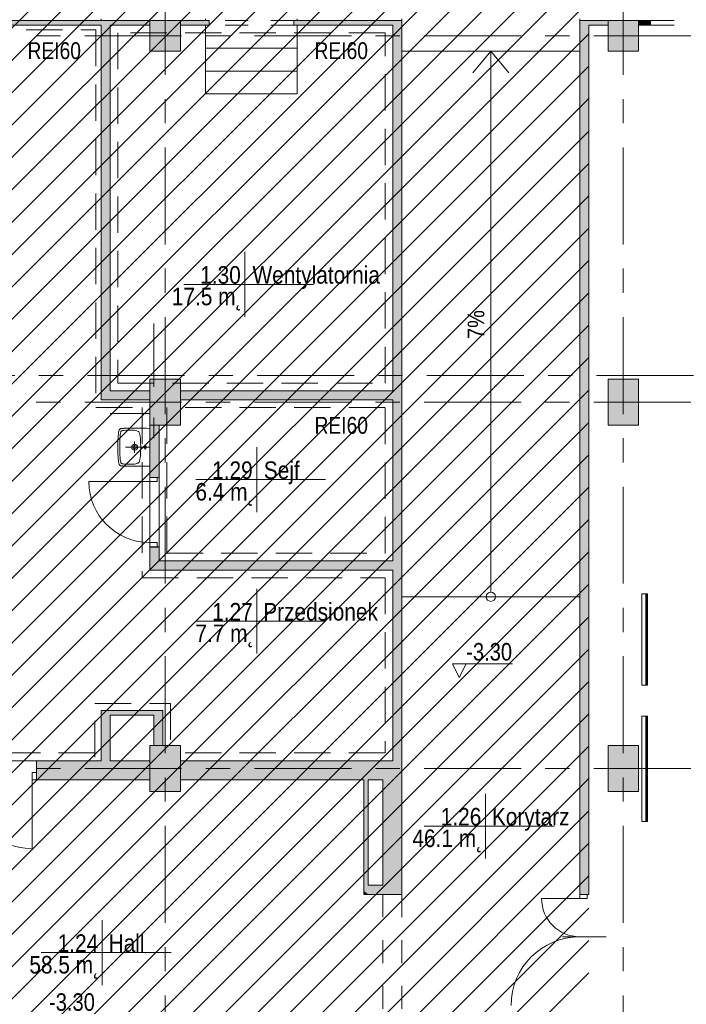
# Model space of a CAD drawing. Header units: centimetres. Extents: x -1737 to 3083, y -1 to 3760.
# Tile 21 of 36: x -203 to 670, y 1539 to 2830. Entities that reach past the tile are written whole.
import ezdxf

# ---------------------------------------------------------------- set-up
doc = ezdxf.new("R2010")
doc.units = ezdxf.units.CM
for name, pattern in [('Dash', [60, 30, -30]), ('Hidden', [71.4375, 47.625, -23.8125]), ('Oś', [222.25, 127, -31.75, 31.75, -31.75])]:
    doc.linetypes.add(name, pattern=pattern)
for name, color, linetype, lineweight in [('A-AREA-IDEN', 2, 'Continuous', 13), ('A-DETL', 90, 'Continuous', 9), ('A-DETL-GENF', 92, 'Continuous', 9), ('A-DETL-MEDM', 33, 'Continuous', 13), ('A-DETL-THIN', 151, 'Continuous', 9), ('A-DOOR', 31, 'Continuous', 13), ('A-DOOR-HDLN', 31, 'Continuous', 13), ('A-FLOR', 192, 'Continuous', 13), ('A-WALL', 113, 'Continuous', 13), ('A-WALL-FNSH', 113, 'Continuous', 13), ('G-ANNO-DIMS', 111, 'Continuous', 13), ('G-ANNO-TEXT', 231, 'Continuous', 13), ('P-SANR-FIXT', 6, 'Continuous', 13), ('S-COLS', 52, 'Continuous', 13), ('S-GRID', 1, 'Continuous', 13), ('S-STRS', 31, 'Continuous', 13)]:
    doc.layers.add(name, color=color, linetype=linetype, lineweight=lineweight)
doc.layers.add('A-WALL-PATT', color=111, linetype='Continuous', lineweight=13, plot=False)
doc.styles.add('Arial Narrow_2', font='ARIALN.TTF', dxfattribs={"height": 22})
doc.styles.add('Arial Narrow_4', font='ARIALN.TTF', dxfattribs={"height": 23})
doc.styles.add('Arial_7', font='arial.ttf', dxfattribs={"width": 0.85, "height": 23})
doc.styles.add('Arial_8', font='arial.ttf', dxfattribs={"width": 0.85, "height": 22})

msp = doc.modelspace()

# ---------------------------------------------------------------- hatches: boundary and pattern name
at = {"layer": 'S-COLS', "lineweight": 9}
for points in [[(-32.6, 2788.3), (7.4, 2788.3), (7.4, 2828.3), (-32.6, 2828.3)], [(588.9, 2788.3), (607.4, 2788.3), (607.4, 2828.3), (567.4, 2828.3), (567.4, 2788.3)], [(-32.6, 2298.3), (7.4, 2298.3), (7.4, 2358.3), (-32.6, 2358.3), (-32.6, 2334.5)], [(567.4, 2298.3), (607.4, 2298.3), (607.4, 2358.3), (567.4, 2358.3), (567.4, 2357.3)], [(567.4, 1818.3), (607.4, 1818.3), (607.4, 1878.3), (567.4, 1878.3), (567.4, 1877.3)]]:
    msp.add_hatch(color=251, dxfattribs=at).paths.add_polyline_path(points, flags=0)

# ---------------------------------------------------------------- linework, layer by layer
at = {"layer": 'A-AREA-IDEN', "color": 251, "lineweight": 9}
for p, q in [((91.7, 2525.2), (91.7, 2482.7)), ((101.5, 2482.7), (11.7, 2482.7)), ((11.7, 2482.7), (181.7, 2482.7)), ((91.7, 2482.7), (91.7, 2440.2)), ((107.5, 2269.3), (107.5, 2226.8)), ((117.2, 2226.8), (27.5, 2226.8)), ((27.5, 2226.8), (197.5, 2226.8)), ((107.5, 2226.8), (107.5, 2184.3)), ((107.5, 2083.8), (107.5, 2041.3)), ((117.2, 2041.3), (27.5, 2041.3)), ((27.5, 2041.3), (197.5, 2041.3)), ((107.5, 2041.3), (107.5, 1998.8)), ((406.8, 1815.2), (406.8, 1772.7)), ((416.6, 1772.7), (326.8, 1772.7)), ((326.8, 1772.7), (496.8, 1772.7)), ((406.8, 1772.7), (406.8, 1730.2)), ((-94.9, 1649.5), (-94.9, 1607)), ((-85.2, 1607), (-174.9, 1607)), ((-174.9, 1607), (-4.9, 1607)), ((-94.9, 1607), (-94.9, 1564.5))]:
    msp.add_line(p, q, dxfattribs=at)
at = {"layer": 'A-DETL', "color": 251, "linetype": 'Hidden', "lineweight": 9}
for p, q in [((-1194.6, 2816.3), (-103.2, 2816.3)), ((-103.2, 2816.3), (-103.2, 2321.3)), ((-74.6, 2812.3), (-74.6, 2353.3)), ((275.4, 2812.3), (-74.6, 2812.3)), ((275.4, 2353.3), (275.4, 2812.3)), ((-74.6, 2353.3), (275.4, 2353.3)), ((-103.2, 2321.3), (-42.6, 2321.3)), ((-42.6, 2321.3), (-42.6, 2098.3)), ((-10.6, 2321.3), (-10.6, 2130.3)), ((275.4, 2321.3), (-10.6, 2321.3)), ((275.4, 2130.3), (275.4, 2321.3)), ((-10.6, 2130.3), (275.4, 2130.3)), ((-42.6, 2098.3), (275.4, 2098.3)), ((275.4, 2098.3), (275.4, 1869)), ((-104.6, 1863.3), (-104.6, 1933.3)), ((-104.6, 1933.3), (-5.6, 1933.3)), ((-5.6, 1933.3), (-5.6, 1869)), ((-104.6, 1869), (-1194.6, 1869)), ((275.4, 1869), (-5.6, 1869))]:
    msp.add_line(p, q, dxfattribs=at)
at = {"layer": 'A-DETL-GENF', "color": 251, "linetype": 'Continuous', "lineweight": 9}
for p, q in [((-1173.9, 1858.3), (478.1, 3510.3)), ((-1131.5, 1858.3), (520.5, 3510.3)), ((-1089, 1858.3), (563, 3510.3)), ((-1046.6, 1858.3), (605.4, 3510.3)), ((-1004.2, 1858.3), (647.8, 3510.3)), ((-961.8, 1858.3), (690.2, 3510.3)), ((-919.3, 1858.3), (732.7, 3510.3)), ((-876.9, 1858.3), (775.1, 3510.3)), ((-834.5, 1858.3), (817.5, 3510.3)), ((-792.1, 1858.3), (859.9, 3510.3)), ((-749.6, 1858.3), (902.4, 3510.3)), ((-707.2, 1858.3), (944.8, 3510.3)), ((-664.8, 1858.3), (987.2, 3510.3)), ((-622.3, 1858.3), (1029.7, 3510.3)), ((-579.9, 1858.3), (1072.1, 3510.3)), ((-557.9, 1837.9), (1114.5, 3510.3)), ((-557.9, 1795.5), (1156.9, 3510.3)), ((-557.9, 1753.1), (542.4, 2853.3)), ((-557.9, 1710.7), (542.4, 2810.9)), ((-557.9, 1668.2), (542.4, 2768.5)), ((-557.9, 1625.8), (542.4, 2726.1)), ((-557.9, 1583.4), (542.4, 2683.6)), ((-557.9, 1541), (542.4, 2641.2)), ((-557.9, 1498.5), (542.4, 2598.8)), ((-557.9, 1456.1), (542.4, 2556.4)), ((-557.9, 1413.7), (542.4, 2513.9)), ((-1207.6, 721.5), (542.4, 2471.5)), ((-1207.6, 679.1), (542.4, 2429.1)), ((-1207.6, 636.7), (542.4, 2386.7)), ((-1207.6, 594.2), (542.4, 2344.2)), ((-1207.6, 551.8), (542.4, 2301.8)), ((-1207.6, 509.4), (542.4, 2259.4)), ((-1207.6, 466.9), (542.4, 2216.9)), ((-1207.6, 424.5), (542.4, 2174.5)), ((-1207.6, 382.1), (542.4, 2132.1)), ((-1166, 381.3), (542.4, 2089.7)), ((-1123.5, 381.3), (542.4, 2047.2)), ((-1081.1, 381.3), (542.4, 2004.8)), ((-1038.7, 381.3), (542.4, 1962.4)), ((-287.3, 1090.3), (542.4, 1920)), ((-244.8, 1090.3), (542.4, 1877.5)), ((-202.4, 1090.3), (542.4, 1835.1)), ((-160, 1090.3), (542.4, 1792.7)), ((-159.6, 1048.3), (542.4, 1750.3)), ((-159.6, 1005.8), (542.4, 1707.8)), ((-159.6, 963.4), (542.4, 1665.4)), ((-159.6, 921), (542.4, 1623)), ((-656.8, 381.3), (542.4, 1580.6))]:
    msp.add_line(p, q, dxfattribs=at)
at = {"layer": 'A-DETL-GENF', "color": 251, "lineweight": 9}
for p, q in [((-32.6, 2229.8), (-32.6, 2224.3)), ((-23.1, 2229.8), (-32.6, 2229.8)), ((-32.6, 2224.3), (-23.1, 2224.3)), ((-23.1, 2224.3), (-23.1, 2229.8)), ((-23.1, 2144.3), (-32.6, 2144.3)), ((-32.6, 2144.3), (-32.6, 2138.8)), ((-23.1, 2138.8), (-23.1, 2144.3)), ((-32.6, 2138.8), (-23.1, 2138.8)), ((-186.6, 1842.9), (-181.1, 1842.9)), ((-186.6, 1833.3), (-186.6, 1842.9)), ((-181.1, 1833.3), (-186.6, 1833.3)), ((-181.1, 1842.9), (-181.1, 1833.3)), ((530.4, 1677.8), (530.4, 1683.3)), ((530.4, 1683.3), (539.9, 1683.3)), ((539.9, 1677.8), (530.4, 1677.8)), ((539.9, 1683.3), (539.9, 1677.8))]:
    msp.add_line(p, q, dxfattribs=at)
at = {"layer": 'A-DETL-MEDM', "color": 251, "lineweight": 9}
for p, q in [((-32.6, 2224.3), (-32.6, 2229.8)), ((-32.6, 2229.8), (-23.1, 2229.8)), ((-23.1, 2224.3), (-32.6, 2224.3)), ((-23.1, 2229.8), (-23.1, 2224.3)), ((-23.1, 2144.3), (-32.6, 2144.3)), ((-32.6, 2144.3), (-32.6, 2138.8)), ((-23.1, 2138.8), (-23.1, 2144.3)), ((-32.6, 2138.8), (-23.1, 2138.8)), ((-186.6, 1842.9), (-186.6, 1833.3)), ((-181.1, 1842.9), (-186.6, 1842.9)), ((-186.6, 1833.3), (-181.1, 1833.3)), ((-181.1, 1833.3), (-181.1, 1842.9)), ((530.4, 1677.8), (530.4, 1683.3)), ((530.4, 1683.3), (539.9, 1683.3)), ((539.9, 1677.8), (530.4, 1677.8)), ((539.9, 1683.3), (539.9, 1677.8))]:
    msp.add_line(p, q, dxfattribs=at)
at = {"layer": 'A-DETL-THIN', "color": 251, "lineweight": 9}
for p, q in [((390.2, 2759.8), (413.9, 2788.3)), ((413.9, 2079.3), (413.9, 2788.3)), ((437.5, 2759.8), (413.9, 2788.3)), ((-27.6, 2348.3), (-27.6, 2431.3)), ((-84.6, 2343.3), (-32.6, 2343.3)), ((-32.6, 2313.3), (-84.6, 2313.3)), ((-27.6, 2281.3), (-27.6, 2308.3))]:
    msp.add_line(p, q, dxfattribs=at)
msp.add_circle((413.9, 2073.3), 6, dxfattribs=at)
at = {"layer": 'A-DOOR', "color": 251, "lineweight": 9}
for p, q in [((-32.6, 2224.3), (-112.6, 2224.3)), ((-186.6, 1833.3), (-186.6, 1743.3)), ((530.4, 1677.8), (480.4, 1677.8)), ((507.9, 1627.8), (542.4, 1627.8)), ((542.4, 1627.8), (564.9, 1627.8))]:
    msp.add_line(p, q, dxfattribs=at)
for centre, radius, start, end in [((-32.6, 2224.3), 80, 180, 270), ((-186.6, 1833.3), 90, 180, 270), ((530.4, 1677.8), 50, 180, 270), ((530.4, 1537.8), 90, 90, 180)]:
    msp.add_arc(centre, radius, start, end, dxfattribs=at)
at = {"layer": 'A-DOOR-HDLN', "color": 251, "linetype": 'Dash', "lineweight": 9}
for p, q in [((155.9, 2828.3), (44.9, 2828.3)), ((773.9, 2828.3), (622.9, 2828.3)), ((155.9, 2822.3), (44.9, 2822.3)), ((773.9, 2822.3), (622.9, 2822.3)), ((272.4, 1683.3), (272.4, 1532.3)), ((297.4, 1683.3), (297.4, 1532.3))]:
    msp.add_line(p, q, dxfattribs=at)
at = {"layer": 'A-FLOR', "color": 251, "lineweight": 9}
for p, q in [((-96.6, 2830.8), (-96.6, 2828.3)), ((40.4, 2830.8), (40.4, 2828.3)), ((160.4, 2828.3), (160.4, 2830.8)), ((297.4, 2830.8), (297.4, 2828.3)), ((530.4, 2828.3), (530.4, 2830.8)), ((40.4, 2822.3), (40.4, 2792.3)), ((160.4, 2792.3), (160.4, 2822.3)), ((40.4, 2792.3), (160.4, 2792.3)), ((297.4, 2788.3), (530.4, 2788.3)), ((530.4, 2073.3), (297.4, 2073.3)), ((-332.1, 1858.3), (-181.1, 1858.3))]:
    msp.add_line(p, q, dxfattribs=at)
at = {"layer": 'A-WALL', "color": 251, "lineweight": 9}
for p, q in [((-32.6, 2828.3), (-592.6, 2828.3)), ((44.9, 2828.3), (7.4, 2828.3)), ((44.9, 2822.3), (44.9, 2828.3)), ((297.4, 2828.3), (155.9, 2828.3)), ((155.9, 2828.3), (155.9, 2822.3)), ((297.4, 1683.3), (297.4, 2828.3)), ((567.4, 2828.3), (530.4, 2828.3)), ((530.4, 2828.3), (530.4, 1683.3)), ((622.9, 2828.3), (607.4, 2828.3)), ((622.9, 2822.3), (622.9, 2828.3)), ((-592.6, 2822.3), (-96.6, 2822.3)), ((-96.6, 2822.3), (-96.6, 2331.3)), ((-84.6, 2822.3), (-32.6, 2822.3)), ((-84.6, 2343.3), (-84.6, 2822.3)), ((7.4, 2822.3), (44.9, 2822.3)), ((155.9, 2822.3), (285.4, 2822.3)), ((285.4, 2822.3), (285.4, 2343.3)), ((542.4, 2822.3), (567.4, 2822.3)), ((542.4, 1683.3), (542.4, 2822.3)), ((607.4, 2822.3), (622.9, 2822.3)), ((-32.6, 2343.3), (-84.6, 2343.3)), ((285.4, 2343.3), (7.4, 2343.3)), ((-96.6, 2331.3), (-32.6, 2331.3)), ((7.4, 2331.3), (285.4, 2331.3)), ((285.4, 2331.3), (285.4, 2120.3)), ((-32.6, 2298.3), (-32.6, 2229.8)), ((-20.6, 2138.8), (-20.6, 2298.3)), ((-32.6, 2144.3), (-32.6, 2224.3)), ((-23.1, 2229.8), (-20.6, 2229.8)), ((-32.6, 2138.8), (-32.6, 2138.3)), ((-32.6, 2138.3), (-32.6, 2108.3)), ((-20.6, 2138.3), (-32.6, 2138.3)), ((-20.6, 2138.8), (-23.1, 2138.8)), ((-20.6, 2138.3), (-20.6, 2138.8)), ((-20.6, 2120.3), (-20.6, 2138.3)), ((285.4, 2120.3), (-20.6, 2120.3)), ((-32.6, 2108.3), (285.4, 2108.3)), ((285.4, 2108.3), (285.4, 1858.3)), ((616.8, 2077.3), (611.8, 2077.3)), ((611.8, 2077.3), (611.8, 1957.3)), ((616.8, 2077.3), (616.8, 1957.3)), ((618, 2077.3), (618, 1957.3)), ((611.8, 1957.3), (616.8, 1957.3)), ((-15.6, 1924.3), (-96.6, 1924.3)), ((-96.6, 1924.3), (-96.6, 1858.3)), ((-15.6, 1878.3), (-15.6, 1924.3)), ((-84.6, 1918.3), (-27.6, 1918.3)), ((-84.6, 1858.3), (-84.6, 1918.3)), ((-27.6, 1918.3), (-27.6, 1878.3)), ((616.8, 1916.7), (611.8, 1916.7)), ((611.8, 1916.7), (611.8, 1778.7)), ((616.8, 1916.7), (616.8, 1778.7)), ((618, 1916.7), (618, 1778.7)), ((-27.6, 1878.3), (-15.6, 1878.3)), ((-96.6, 1858.3), (-181.1, 1858.3)), ((-181.1, 1842.9), (-181.1, 1858.3)), ((-32.6, 1858.3), (-84.6, 1858.3)), ((-32.6, 1833.3), (-32.6, 1858.3)), ((285.4, 1858.3), (7.4, 1858.3)), ((7.4, 1858.3), (7.4, 1833.3)), ((-181.1, 1833.3), (-32.6, 1833.3)), ((7.4, 1833.3), (247.4, 1833.3)), ((247.4, 1833.3), (247.4, 1683.3)), ((253.4, 1833.3), (272.4, 1833.3)), ((253.4, 1695.3), (253.4, 1833.3)), ((272.4, 1833.3), (272.4, 1695.3)), ((611.8, 1778.7), (616.8, 1778.7)), ((272.4, 1695.3), (253.4, 1695.3)), ((247.4, 1683.3), (297.4, 1683.3)), ((539.9, 1683.3), (542.4, 1683.3))]:
    msp.add_line(p, q, dxfattribs=at)
at = {"layer": 'A-WALL-FNSH', "color": 251, "lineweight": 9}
for p, q in [((618, 2077.3), (616.8, 2077.3)), ((619.3, 2077.3), (618, 2077.3)), ((619.3, 1957.3), (619.3, 2077.3)), ((616.8, 1957.3), (618, 1957.3)), ((618, 1957.3), (619.3, 1957.3)), ((618, 1916.7), (616.8, 1916.7)), ((619.3, 1916.7), (618, 1916.7)), ((619.3, 1778.7), (619.3, 1916.7)), ((616.8, 1778.7), (618, 1778.7)), ((618, 1778.7), (619.3, 1778.7))]:
    msp.add_line(p, q, dxfattribs=at)
at = {"layer": 'A-WALL-PATT', "color": 251, "linetype": 'Continuous', "lineweight": 9, "extrusion": (0, 0, -1)}
for points in [[(92.7, 2822.3), (592.6, 2828.3), (592.6, 2822.3)], [(592.6, 2828.3), (92.7, 2822.3), (32.6, 2828.3)], [(32.6, 2828.3), (92.7, 2822.3), (84.6, 2822.3)], [(32.6, 2828.3), (84.6, 2822.3), (32.6, 2822.3)], [(-7.4, 2828.3), (-7.4, 2822.3), (-44.9, 2822.3)], [(-7.4, 2828.3), (-44.9, 2822.3), (-44.9, 2828.3)], [(-297.4, 2822.3), (-155.9, 2828.3), (-155.9, 2822.3)], [(-155.9, 2828.3), (-297.4, 2822.3), (-297.4, 2828.3)], [(-567.4, 2822.3), (-530.4, 2828.3), (-530.4, 2822.3)], [(-530.4, 2828.3), (-567.4, 2822.3), (-567.4, 2828.3)], [(-607.4, 2827.2), (-622.9, 2822.3), (-607.4, 2828.3)], [(-607.4, 2828.3), (-622.9, 2822.3), (-622.9, 2828.3)], [(-622.9, 2822.3), (-607.4, 2827.2), (-607.4, 2822.3)], [(96.6, 2627.5), (84.6, 2822.3), (96.6, 2822.3)], [(84.6, 2822.3), (96.6, 2627.5), (96.6, 2343.3)], [(84.6, 2822.3), (96.6, 2343.3), (84.6, 2343.3)], [(-285.4, 2822.3), (-285.4, 1833.3), (-297.4, 1833.3)], [(-285.4, 2822.3), (-297.4, 1833.3), (-297.4, 2822.3)], [(-539.9, 1683.3), (-530.4, 2822.3), (-530.4, 1683.3)], [(-530.4, 2822.3), (-539.9, 1683.3), (-542.4, 2822.3)], [(-542.4, 2822.3), (-539.9, 1683.3), (-542.4, 1683.3)], [(96.6, 2331.3), (32.6, 2343.3), (96.6, 2343.3)], [(32.6, 2343.3), (96.6, 2331.3), (32.6, 2331.3)], [(-7.4, 2331.3), (-285.4, 2343.3), (-7.4, 2343.3)], [(-285.4, 2343.3), (-7.4, 2331.3), (-285.4, 2331.3)], [(32.6, 2229.8), (20.6, 2298.3), (32.6, 2298.3)], [(20.6, 2298.3), (32.6, 2229.8), (23.1, 2229.8)], [(20.6, 2298.3), (23.1, 2229.8), (20.6, 2229.8)], [(32.6, 2120.3), (20.6, 2138.3), (32.6, 2138.3)], [(20.6, 2138.3), (32.6, 2120.3), (20.6, 2120.3)], [(32.6, 2108.3), (-2.4, 2120.3), (32.6, 2120.3)], [(-2.4, 2120.3), (32.6, 2108.3), (-2.4, 2108.3)], [(-2.4, 2108.3), (-285.4, 2120.3), (-2.4, 2120.3)], [(-285.4, 2120.3), (-2.4, 2108.3), (-285.4, 2108.3)], [(96.6, 1918.3), (15.6, 1924.3), (96.6, 1924.3)], [(15.6, 1924.3), (96.6, 1918.3), (15.6, 1918.3)], [(92.7, 1858.3), (96.6, 1918.3), (96.6, 1858.3)], [(96.6, 1918.3), (92.7, 1858.3), (84.6, 1918.3)], [(84.6, 1918.3), (92.7, 1858.3), (84.6, 1858.3)], [(27.6, 1878.3), (15.6, 1918.3), (27.6, 1918.3)], [(15.6, 1918.3), (27.6, 1878.3), (15.6, 1878.3)], [(181.1, 1833.3), (32.6, 1858.3), (181.1, 1858.3)], [(32.6, 1858.3), (181.1, 1833.3), (159.6, 1833.3)], [(32.6, 1858.3), (159.6, 1833.3), (32.6, 1833.3)], [(-7.4, 1833.3), (-285.4, 1858.3), (-7.4, 1858.3)], [(-285.4, 1858.3), (-7.4, 1833.3), (-285.4, 1833.3)], [(-247.4, 1688.1), (-253.4, 1833.3), (-247.4, 1833.3)], [(-253.4, 1833.3), (-247.4, 1688.1), (-253.4, 1683.3)], [(-272.4, 1688.1), (-297.4, 1683.3), (-297.4, 1833.3)], [(-297.4, 1833.3), (-272.4, 1833.3), (-272.4, 1688.1)], [(-253.4, 1683.3), (-272.4, 1695.3), (-253.4, 1695.3)], [(-272.4, 1695.3), (-253.4, 1683.3), (-272.4, 1683.3)], [(-253.4, 1683.3), (-247.4, 1688.1), (-247.4, 1683.3)], [(-297.4, 1683.3), (-272.4, 1688.1), (-272.4, 1683.3)]]:
    msp.add_solid(points, dxfattribs=at)
at = {"layer": 'A-WALL-PATT', "color": 251, "linetype": 'Continuous', "lineweight": 9}
for points in [[(7.4, 2822.3), (7.4, 2828.3), (7.4, 2823)], [(285.4, 1833.3), (285.4, 2822.3), (285.4, 1858.3)]]:
    msp.add_solid(points, dxfattribs=at)
at = {"layer": 'G-ANNO-DIMS', "color": 251, "lineweight": 9}
for p, q in [((372.5, 1967.6), (363.5, 1985.6)), ((363.5, 1985.6), (442.4, 1985.6)), ((372.5, 1967.6), (381.5, 1985.6))]:
    msp.add_line(p, q, dxfattribs=at)
at = {"layer": 'P-SANR-FIXT', "color": 251, "lineweight": 9}
for p, q in [((-74.1, 2284.1), (-74, 2285.1)), ((-74, 2285.1), (-74.1, 2284.1)), ((-74.1, 2283.1), (-74.1, 2284.1)), ((-74.1, 2284.1), (-74.1, 2283.1)), ((-74, 2285.1), (-73.9, 2286.1)), ((-73.9, 2286.1), (-74, 2285.1)), ((-73.9, 2286.1), (-73.8, 2286.9)), ((-73.8, 2286.9), (-73.9, 2286.1)), ((-73.8, 2286.9), (-73.7, 2287.8)), ((-73.7, 2287.8), (-73.8, 2286.9)), ((-73.7, 2287.8), (-73.5, 2288.6)), ((-73.5, 2288.6), (-73.7, 2287.8)), ((-73.5, 2288.6), (-73.4, 2289.3)), ((-73.4, 2289.3), (-73.5, 2288.6)), ((-73.4, 2289.3), (-73.3, 2290.1)), ((-73.3, 2290.1), (-73.4, 2289.3)), ((-73.3, 2290.1), (-73.1, 2290.8)), ((-73.1, 2290.8), (-73.3, 2290.1)), ((-73.1, 2290.8), (-72.9, 2291.5)), ((-72.9, 2291.5), (-73.1, 2290.8)), ((-72.9, 2291.5), (-72.7, 2292.1)), ((-72.7, 2292.1), (-72.9, 2291.5)), ((-72.7, 2292.1), (-72.5, 2292.6)), ((-72.5, 2292.6), (-72.7, 2292.1)), ((-72.5, 2292.6), (-72.1, 2293.1)), ((-72.1, 2293.1), (-72.5, 2292.6)), ((-72.1, 2293.1), (-71.6, 2293.4)), ((-71.6, 2293.4), (-72.1, 2293.1)), ((-71.6, 2293.4), (-71, 2293.6)), ((-71.6, 2283.2), (-71.4, 2285.5)), ((-71.4, 2285.5), (-71.1, 2287.7)), ((-71.1, 2287.7), (-70.8, 2288.8)), ((-71, 2293.6), (-70.5, 2293.7)), ((-70.8, 2288.8), (-70.7, 2289.4)), ((-70.7, 2289.4), (-70.5, 2289.9)), ((-70.5, 2293.7), (-70, 2293.9)), ((-70.5, 2289.9), (-70.2, 2290.4)), ((-70.2, 2290.4), (-70, 2290.6)), ((-70, 2293.9), (-69.4, 2293.9)), ((-70, 2290.6), (-69.7, 2290.7)), ((-69.7, 2290.7), (-69.2, 2290.9)), ((-69.4, 2293.9), (-68.8, 2294)), ((-69.2, 2290.9), (-68.7, 2291)), ((-68.8, 2294), (-68.2, 2294)), ((-68.7, 2291), (-67.6, 2291.2)), ((-68.2, 2294), (-67.6, 2294)), ((-67.6, 2294), (-66.9, 2294)), ((-67.6, 2291.2), (-66.4, 2291.4)), ((-66.9, 2294), (-66.2, 2294.1)), ((-66.4, 2291.4), (-64.2, 2291.5)), ((-66.2, 2294.1), (-65.5, 2294.1)), ((-65.5, 2294.1), (-64.8, 2294.1)), ((-64.8, 2294.1), (-64.1, 2294.1)), ((-64.2, 2291.5), (-61.9, 2291.6)), ((-64.1, 2294.1), (-63.3, 2294.2)), ((-63.3, 2294.2), (-62.5, 2294.2)), ((-62.5, 2294.2), (-61.7, 2294.2)), ((-61.9, 2291.6), (-59.7, 2291.7)), ((-61.7, 2294.2), (-60.5, 2294.2)), ((-60.5, 2294.2), (-59.9, 2294.3)), ((-59.9, 2294.3), (-59, 2294.3)), ((-59.7, 2291.7), (-55.2, 2291.6)), ((-59, 2294.3), (-58.1, 2294.3)), ((-58.1, 2294.3), (-57.1, 2294.3)), ((-57.1, 2294.3), (-56.1, 2294.3)), ((-56.1, 2294.3), (-54.4, 2294.3)), ((-55.2, 2291.6), (-54.5, 2291.6)), ((-54.5, 2291.6), (-54.2, 2291.5)), ((-54.4, 2294.3), (-52.8, 2294.3)), ((-54.2, 2291.5), (-53.8, 2291.5)), ((-53.8, 2291.5), (-52.9, 2291.5)), ((-52.9, 2291.5), (-51.2, 2291.2)), ((-52.8, 2294.3), (-48.9, 2294.3)), ((-51.2, 2291.2), (-49.5, 2290.7)), ((-49.5, 2290.7), (-48.7, 2290.4)), ((-48.9, 2294.3), (-46.6, 2294.3)), ((-48.7, 2290.4), (-47.9, 2290)), ((-47.9, 2290), (-47.5, 2289.8)), ((-47.5, 2289.8), (-47.2, 2289.4)), ((-47.2, 2289.4), (-46.8, 2288.7)), ((-46.8, 2288.7), (-46.4, 2287.9)), ((-46.6, 2294.3), (-44, 2294.3)), ((-46.4, 2287.9), (-46.2, 2287.1)), ((-46.2, 2287.1), (-45.8, 2285.4)), ((-45.8, 2285.4), (-45.5, 2283.7)), ((-44, 2294.3), (-40.9, 2294.2)), ((-40.9, 2294.2), (-37.2, 2294.1)), ((-37.2, 2294.1), (-32.6, 2294)), ((-74.6, 2275.1), (-74.5, 2276.7)), ((-74.5, 2276.7), (-74.6, 2275.1)), ((-74.6, 2273.4), (-74.6, 2275.1)), ((-74.6, 2275.1), (-74.6, 2273.4)), ((-74.6, 2271.5), (-74.6, 2273.4)), ((-74.6, 2273.4), (-74.6, 2271.5)), ((-74.6, 2267.2), (-74.6, 2271.5)), ((-74.6, 2271.5), (-74.6, 2267.2)), ((-74.5, 2278.2), (-74.4, 2279.5)), ((-74.4, 2279.5), (-74.5, 2278.2)), ((-74.5, 2276.7), (-74.5, 2278.2)), ((-74.5, 2278.2), (-74.5, 2276.7)), ((-74.4, 2279.5), (-74.3, 2280.8)), ((-74.3, 2280.8), (-74.4, 2279.5)), ((-74.3, 2282), (-74.1, 2283.1)), ((-74.1, 2283.1), (-74.3, 2282)), ((-74.3, 2280.8), (-74.3, 2282)), ((-74.3, 2282), (-74.3, 2280.8)), ((-72, 2272), (-71.9, 2274.2)), ((-72, 2270.8), (-72, 2272)), ((-71.9, 2274.2), (-71.8, 2278.7)), ((-71.8, 2278.7), (-71.6, 2283.2)), ((-52.6, 2276.8), (-52.6, 2261.8)), ((-45.5, 2283.7), (-45.1, 2280.2)), ((-45.1, 2280.2), (-44.8, 2276.7)), ((-44.8, 2276.7), (-44.7, 2273.2)), ((-44.7, 2273.2), (-44.6, 2271.5)), ((-44.6, 2271.5), (-44.6, 2267.2)), ((-38.6, 2272.5), (-38.6, 2266.3)), ((-74.6, 2265.3), (-74.6, 2267.2)), ((-74.6, 2267.2), (-74.6, 2265.3)), ((-74.6, 2263.5), (-74.6, 2265.3)), ((-74.6, 2265.3), (-74.6, 2263.5)), ((-74.5, 2261.9), (-74.6, 2263.5)), ((-74.6, 2263.5), (-74.5, 2261.9)), ((-74.5, 2260.5), (-74.5, 2261.9)), ((-74.5, 2261.9), (-74.5, 2260.5)), ((-74.4, 2259.1), (-74.5, 2260.5)), ((-74.5, 2260.5), (-74.4, 2259.1)), ((-74.3, 2257.9), (-74.4, 2259.1)), ((-74.4, 2259.1), (-74.3, 2257.9)), ((-72.1, 2269.3), (-72, 2270.1)), ((-72, 2268.5), (-72.1, 2269.3)), ((-72, 2270.1), (-72, 2270.8)), ((-72, 2267.9), (-72, 2268.5)), ((-72, 2266.7), (-72, 2267.9)), ((-71.9, 2264.4), (-72, 2266.7)), ((-71.8, 2259.9), (-71.9, 2264.4)), ((-71.6, 2255.4), (-71.8, 2259.9)), ((-32.6, 2269.3), (-64.6, 2269.3)), ((-45.1, 2258.5), (-45.5, 2255)), ((-44.8, 2262), (-45.1, 2258.5)), ((-44.7, 2265.5), (-44.8, 2262)), ((-44.6, 2267.2), (-44.7, 2265.5)), ((-74.3, 2256.7), (-74.3, 2257.9)), ((-74.3, 2257.9), (-74.3, 2256.7)), ((-74.1, 2255.6), (-74.3, 2256.7)), ((-74.3, 2256.7), (-74.1, 2255.6)), ((-74.1, 2254.5), (-74.1, 2255.6)), ((-74.1, 2255.6), (-74.1, 2254.5)), ((-74, 2253.6), (-74.1, 2254.5)), ((-74.1, 2254.5), (-74, 2253.6)), ((-73.9, 2252.6), (-74, 2253.6)), ((-74, 2253.6), (-73.9, 2252.6)), ((-73.8, 2251.7), (-73.9, 2252.6)), ((-73.9, 2252.6), (-73.8, 2251.7)), ((-73.7, 2250.9), (-73.8, 2251.7)), ((-73.8, 2251.7), (-73.7, 2250.9)), ((-73.5, 2250.1), (-73.7, 2250.9)), ((-73.7, 2250.9), (-73.5, 2250.1)), ((-73.4, 2249.3), (-73.5, 2250.1)), ((-73.5, 2250.1), (-73.4, 2249.3)), ((-73.3, 2248.6), (-73.4, 2249.3)), ((-73.4, 2249.3), (-73.3, 2248.6)), ((-73.1, 2247.9), (-73.3, 2248.6)), ((-73.3, 2248.6), (-73.1, 2247.9)), ((-72.9, 2247.2), (-73.1, 2247.9)), ((-73.1, 2247.9), (-72.9, 2247.2)), ((-72.7, 2246.6), (-72.9, 2247.2)), ((-72.9, 2247.2), (-72.7, 2246.6)), ((-72.5, 2246), (-72.7, 2246.6)), ((-72.7, 2246.6), (-72.5, 2246)), ((-72.1, 2245.6), (-72.5, 2246)), ((-72.5, 2246), (-72.1, 2245.6)), ((-71.6, 2245.2), (-72.1, 2245.6)), ((-72.1, 2245.6), (-71.6, 2245.2)), ((-71.4, 2253.2), (-71.6, 2255.4)), ((-71.3, 2245.1), (-71.6, 2245.2)), ((-71.6, 2245.2), (-71, 2245)), ((-71.1, 2250.9), (-71.4, 2253.2)), ((-70.8, 2249.9), (-71.1, 2250.9)), ((-70.7, 2249.3), (-70.8, 2249.9)), ((-70.5, 2248.8), (-70.7, 2249.3)), ((-70.2, 2248.3), (-70.5, 2248.8)), ((-70, 2248.1), (-70.2, 2248.3)), ((-69.7, 2248), (-70, 2248.1)), ((-69.2, 2247.8), (-69.7, 2248)), ((-68.7, 2247.6), (-69.2, 2247.8)), ((-67.6, 2247.4), (-68.7, 2247.6)), ((-66.4, 2247.3), (-67.6, 2247.4)), ((-64.2, 2247.1), (-66.4, 2247.3)), ((-61.9, 2247), (-64.2, 2247.1)), ((-59.7, 2247), (-61.9, 2247)), ((-55.2, 2247.1), (-59.7, 2247)), ((-54.5, 2247.1), (-55.2, 2247.1)), ((-54.2, 2247.1), (-54.5, 2247.1)), ((-53.8, 2247.1), (-54.2, 2247.1)), ((-52.9, 2247.2), (-53.8, 2247.1)), ((-51.2, 2247.5), (-52.9, 2247.2)), ((-49.5, 2247.9), (-51.2, 2247.5)), ((-48.7, 2248.2), (-49.5, 2247.9)), ((-47.9, 2248.6), (-48.7, 2248.2)), ((-47.5, 2248.9), (-47.9, 2248.6)), ((-47.2, 2249.2), (-47.5, 2248.9)), ((-46.8, 2249.9), (-47.2, 2249.2)), ((-46.4, 2250.7), (-46.8, 2249.9)), ((-46.2, 2251.6), (-46.4, 2250.7)), ((-45.8, 2253.3), (-46.2, 2251.6)), ((-45.5, 2255), (-45.8, 2253.3)), ((-71, 2245), (-71.3, 2245.1)), ((-70.5, 2244.9), (-71, 2245)), ((-70, 2244.8), (-70.5, 2244.9)), ((-69.4, 2244.7), (-70, 2244.8)), ((-68.8, 2244.7), (-69.4, 2244.7)), ((-68.2, 2244.7), (-68.8, 2244.7)), ((-67.6, 2244.6), (-68.2, 2244.7)), ((-66.9, 2244.6), (-67.6, 2244.6)), ((-66.2, 2244.6), (-66.9, 2244.6)), ((-65.5, 2244.6), (-66.2, 2244.6)), ((-64.8, 2244.5), (-65.5, 2244.6)), ((-64.1, 2244.5), (-64.8, 2244.5)), ((-63.3, 2244.5), (-64.1, 2244.5)), ((-62.5, 2244.5), (-63.3, 2244.5)), ((-61.7, 2244.5), (-62.5, 2244.5)), ((-60.5, 2244.4), (-61.7, 2244.5)), ((-59.9, 2244.4), (-60.5, 2244.4)), ((-59, 2244.4), (-59.9, 2244.4)), ((-58.1, 2244.4), (-59, 2244.4)), ((-57.1, 2244.4), (-58.1, 2244.4)), ((-56.1, 2244.4), (-57.1, 2244.4)), ((-54.4, 2244.3), (-56.1, 2244.4)), ((-52.8, 2244.3), (-54.4, 2244.3)), ((-50.9, 2244.3), (-52.8, 2244.3)), ((-48.9, 2244.3), (-50.9, 2244.3)), ((-46.6, 2244.3), (-48.9, 2244.3)), ((-44, 2244.4), (-46.6, 2244.3)), ((-40.9, 2244.4), (-44, 2244.4)), ((-37.2, 2244.5), (-40.9, 2244.4)), ((-32.6, 2244.6), (-37.2, 2244.5))]:
    msp.add_line(p, q, dxfattribs=at)
for centre, radius in [((-52.6, 2269.3), 3.92), ((-52.6, 2269.3), 2.28), ((-38.6, 2269.3), 1.72)]:
    msp.add_circle(centre, radius, dxfattribs=at)
at = {"layer": 'S-COLS', "color": 251, "lineweight": 9}
for p, q in [((7.4, 2828.3), (-32.6, 2828.3)), ((-32.6, 2828.3), (-32.6, 2788.3)), ((7.4, 2788.3), (7.4, 2828.3)), ((607.4, 2828.3), (567.4, 2828.3)), ((567.4, 2828.3), (567.4, 2788.3)), ((607.4, 2788.3), (607.4, 2828.3)), ((-32.6, 2788.3), (7.4, 2788.3)), ((567.4, 2788.3), (607.4, 2788.3)), ((7.4, 2358.3), (-32.6, 2358.3)), ((-32.6, 2358.3), (-32.6, 2298.3)), ((7.4, 2298.3), (7.4, 2358.3)), ((607.4, 2358.3), (567.4, 2358.3)), ((567.4, 2358.3), (567.4, 2298.3)), ((607.4, 2298.3), (607.4, 2358.3)), ((-32.6, 2298.3), (7.4, 2298.3)), ((567.4, 2298.3), (607.4, 2298.3)), ((-27.6, 1878.3), (-32.6, 1878.3)), ((-32.6, 1878.3), (-32.6, 1858.3)), ((-15.6, 1878.3), (-27.6, 1878.3)), ((7.4, 1878.3), (-15.6, 1878.3)), ((7.4, 1858.3), (7.4, 1878.3)), ((607.4, 1878.3), (567.4, 1878.3)), ((567.4, 1878.3), (567.4, 1818.3)), ((607.4, 1818.3), (607.4, 1878.3)), ((-32.6, 1858.3), (-32.6, 1833.3)), ((7.4, 1833.3), (7.4, 1858.3)), ((-32.6, 1833.3), (-32.6, 1818.3)), ((7.4, 1818.3), (7.4, 1833.3)), ((-32.6, 1818.3), (7.4, 1818.3)), ((567.4, 1818.3), (607.4, 1818.3))]:
    msp.add_line(p, q, dxfattribs=at)
at = {"layer": 'S-COLS', "color": 251, "linetype": 'Continuous', "lineweight": 9, "extrusion": (0, 0, -1)}
for points in [[(32.6, 1833.3), (-7.4, 1878.3), (32.6, 1878.3)], [(-7.4, 1878.3), (32.6, 1833.3), (32.6, 1818.3)], [(-7.4, 1878.3), (32.6, 1818.3), (-7.4, 1818.3)]]:
    msp.add_solid(points, dxfattribs=at)
at = {"layer": 'S-GRID', "color": 251, "linetype": 'Oś', "lineweight": 9}
for p, q in [((-12.6, 2884.3), (-12.6, 27.1)), ((587.4, 2884.3), (587.4, 27.1)), ((1342.5, 2808.3), (-1368.8, 2808.3)), ((-1225.6, 2363.3), (1774.4, 2363.3)), ((1342.5, 2328.3), (-1368.8, 2328.3)), ((1342.5, 1848.3), (-1368.8, 1848.3))]:
    msp.add_line(p, q, dxfattribs=at)
at = {"layer": 'S-STRS', "color": 251, "lineweight": 9}
for p, q in [((40.4, 2792.3), (160.4, 2792.3)), ((40.4, 2762.3), (40.4, 2792.3)), ((160.4, 2762.3), (160.4, 2792.3)), ((40.4, 2732.3), (40.4, 2762.3)), ((40.4, 2762.3), (160.4, 2762.3)), ((40.4, 2762.3), (160.4, 2762.3)), ((160.4, 2732.3), (160.4, 2762.3)), ((40.4, 2732.3), (160.4, 2732.3)), ((40.4, 2732.3), (160.4, 2732.3))]:
    msp.add_line(p, q, dxfattribs=at)

# ---------------------------------------------------------------- texts
at = {"layer": 'A-AREA-IDEN', "color": 251, "lineweight": 9, "style": 'Arial_7', "width": 0.85}
for s, p in [('1.30', (33.3, 2483.6)), ('Wentylatornia', (101.8, 2483.6)), ('17.5 m˛', (-3.9, 2455.3)), ('1.29', (48.9, 2227.7)), ('Sejf', (116.6, 2227.7)), ('6.4 m˛', (27, 2199.4)), ('1.27', (49, 2042.2)), ('Przedsionek', (115.8, 2042.2)), ('7.7 m˛', (27, 2013.9)), ('1.26', (348.3, 1773.6)), ('Korytarz', (415.3, 1773.6)), ('46.1 m˛', (311.2, 1745.3)), ('1.24', (-153.4, 1607.9)), ('Hall', (-86.7, 1607.9)), ('58.5 m˛', (-190.5, 1579.6))]:
    msp.add_text(s, height=23, dxfattribs=at).set_placement(p)
at = {"layer": 'G-ANNO-DIMS', "color": 251, "lineweight": 9, "style": 'Arial Narrow_4'}
for p in [(381.7, 1989.7), (-164.7, 1530.7)]:
    msp.add_text('-3.30', height=23, dxfattribs=at).set_placement(p)
at = {"layer": 'G-ANNO-TEXT', "color": 251, "lineweight": 9, "style": 'Arial Narrow_2'}
for p in [(-192.9, 2778), (183, 2778), (183, 2287)]:
    msp.add_text('REI60', height=22, dxfattribs=at).set_placement(p)
at = {"layer": 'G-ANNO-TEXT', "color": 251, "lineweight": 9, "style": 'Arial_8', "width": 0.85}
msp.add_text('7%', height=22, rotation=90, dxfattribs=at).set_placement((405.5, 2411.2))

doc.saveas('drawing.dxf')
